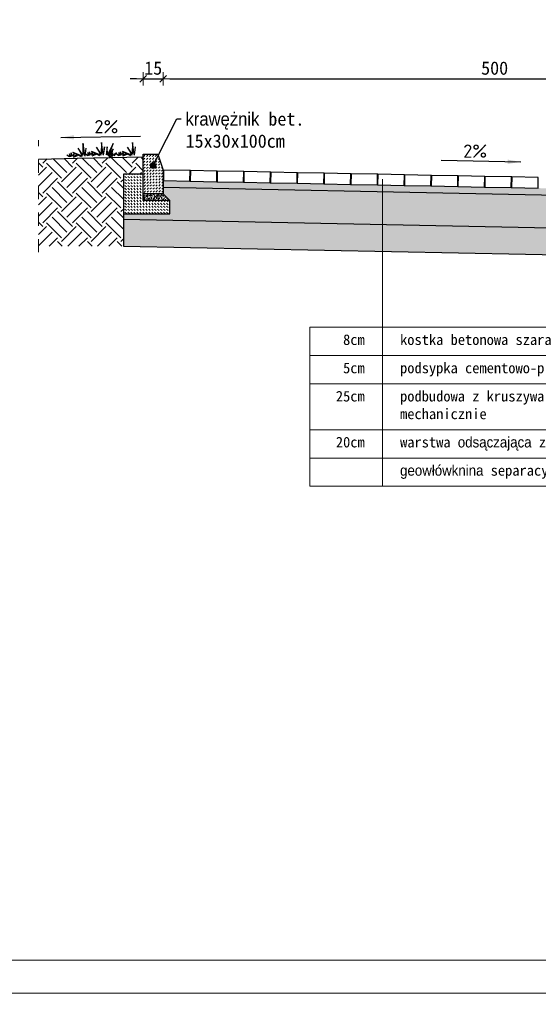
# Model space of a CAD drawing. Header units: millimetres. Extents: x 84 to 770, y 130 to 152.
# Tile 1 of 10: x 90.63 to 94.54, y 133.76 to 141.19. Entities that reach past the tile are written whole.
import ezdxf
from ezdxf import colors
from ezdxf.entities.mleader import LeaderData, LeaderLine
from ezdxf.math import Vec2, Vec3

# ---------------------------------------------------------------- set-up
doc = ezdxf.new("R2010")
doc.units = ezdxf.units.MM
doc.linetypes.add('DASHED2', pattern=[9.525, 6.35, -3.175])
for name, color, linetype, lineweight in [('_k_kreskowanie', 250, 'Continuous', 9), ('_k_tabela', 7, 'Continuous', 13), ('_k_wymiar', 7, 'Continuous', 13), ('DR_wym_strz', 1, 'Continuous', 9), ('kruszywo', 252, 'Continuous', 15), ('Nawierzchnia', 7, 'Continuous', 30), ('odsaczajaca', 40, 'Continuous', 15), ('podsypka', 30, 'Continuous', 15), ('przerywana', 7, 'DASHED2', 9), ('trawka', 3, 'Continuous', 30), ('Wymiary', 7, 'Continuous', 9)]:
    doc.layers.add(name, color=color, linetype=linetype, lineweight=lineweight)
doc.styles.add('GENERATED_STYLE_1', font='MS Gothic.ttf')
doc.styles.add('WYM TECH', font='isocpeur.ttf')
doc.dimstyles.new('normalny', dxfattribs={"dimtxt": 0.1, "dimasz": 0.1, "dimexe": 0.125, "dimexo": 0.3, "dimgap": 0.03, "dimtad": 1, "dimzin": 1, "dimdsep": 46, "dimtxsty": 'GENERATED_STYLE_1', "dimblk": 'KRZYZYK', "dimcen": 0.15, "dimclrd": 1, "dimclre": 1, "dimazin": 0, "dimtfac": 1, "dimtmove": 0, "dimatfit": 3, "dimfxl": 1.25, "dimarcsym": 0})

# ---------------------------------------------------------------- blocks, each defined once
blk = doc.blocks.new('_Dot')
at = {"color": 0, "linetype": 'ByBlock', "lineweight": -2}
blk.add_line((-0.5, 0), (-1, 0), dxfattribs=at)
at = {"color": 0, "linetype": 'ByBlock', "const_width": 0.5}
blk.add_lwpolyline([(-0.25, 0, 1), (0.25, 0, 1)], format="xyb", close=True, dxfattribs=at)
blk = doc.blocks.new('K')
at = {"lineweight": 15}
blk.add_line((-0.5, -0.5), (0.5, 0.5), dxfattribs=at)
at = {"layer": 'DR_wym_strz'}
for p, q in [((0, -1), (0, 1)), ((-1, 0), (1, 0))]:
    blk.add_line(p, q, dxfattribs=at)
blk = doc.blocks.new('KRZYZYK')
blk.add_blockref('K', (0, 0))
blk = doc.blocks.new('*T51')
at = {"layer": 'Defpoints', "color": 8, "linetype": 'ByBlock', "lineweight": 0, "transparency": 16777216}
for p, q in [((0, 0), (3.661, 0)), ((0, 0), (0, -1.2)), ((3.661, 0), (3.661, -1.2)), ((0, -1.2), (3.661, -1.2))]:
    blk.add_line(p, q, dxfattribs=at)
at = {"layer": 'Nawierzchnia', "color": 0, "linetype": 'ByBlock', "lineweight": 5, "transparency": 16777216}
for p, q in [((0.5469, 0), (0.5469, -1.2)), ((0, -0.2133), (3.661, -0.2133)), ((0, -0.4267), (3.661, -0.4267)), ((0, -0.7733), (3.661, -0.7733)), ((0, -0.9867), (3.661, -0.9867))]:
    blk.add_line(p, q, dxfattribs=at)
at = {"layer": 'Nawierzchnia', "color": 0, "transparency": 16777216, "char_height": 0.08, "style": 'GENERATED_STYLE_1'}
for s, insert, width, attachment_point in [('8cm', (0.4135, -0.0533), 0.280203, 3), ('kostka betonowa szara', (0.6802, -0.0533), 2.847507, 1), ('5cm', (0.4135, -0.2667), 0.280203, 3), ('podsypka cementowo-piaskowa', (0.6802, -0.2667), 2.847507, 1), ('25cm', (0.4135, -0.48), 0.280203, 3), ('podbudowa z kruszywa łamanego stabilizowanego mechanicznie ', (0.6802, -0.48), 2.847507, 1), ('warstwa odsączająca z piasku grubego lub pospółki', (0.6802, -0.8267), 2.847507, 1), ('20cm', (0.4135, -0.8267), 0.280203, 3), ('geowłówknina separacyjna', (0.6802, -1.04), 2.847507, 1)]:
    blk.add_mtext(s, dxfattribs=dict(at, insert=insert, width=width, attachment_point=attachment_point))
blk = doc.blocks.new('*D55')
at = {"layer": 'Defpoints', "color": 0, "transparency": 16777216}
for p in [(91.7139, 140.7419), (91.564, 140.1732), (91.7139, 140.0523)]:
    blk.add_point(p, dxfattribs=at)
at = {"layer": 'Wymiary', "color": 1, "lineweight": -2, "transparency": 16777216}
for p, q in [((91.514, 140.7419), (91.464, 140.7419)), ((91.564, 140.7419), (91.7139, 140.7419)), ((91.7639, 140.7419), (91.8139, 140.7419))]:
    blk.add_line(p, q, dxfattribs=at)
at = {"layer": 'Wymiary', "color": 1, "lineweight": -2, "transparency": 16777216, "xscale": 0.05, "yscale": 0.05, "zscale": 0.05}
blk.add_blockref('KRZYZYK', (91.564, 140.7419), dxfattribs=at)
at = {"layer": 'Wymiary', "color": 1, "lineweight": -2, "transparency": 16777216, "xscale": 0.05, "yscale": 0.05, "zscale": 0.05, "rotation": 180}
blk.add_blockref('KRZYZYK', (91.7139, 140.7419), dxfattribs=at)
at = {"layer": 'Wymiary', "color": 0, "transparency": 16777216, "insert": (91.639, 140.8219), "char_height": 0.1, "attachment_point": 5, "style": 'GENERATED_STYLE_1'}
blk.add_mtext('15', dxfattribs=at)
blk = doc.blocks.new('*D56')
at = {"layer": 'Defpoints', "color": 0, "transparency": 16777216}
for p in [(96.714, 140.7419), (91.7139, 140.0523), (96.714, 139.9532)]:
    blk.add_point(p, dxfattribs=at)
at = {"layer": 'Wymiary', "color": 1, "lineweight": -2, "transparency": 16777216}
blk.add_line((91.7639, 140.7419), (96.664, 140.7419), dxfattribs=at)
at = {"layer": 'Wymiary', "color": 1, "lineweight": -2, "transparency": 16777216, "xscale": 0.05, "yscale": 0.05, "zscale": 0.05, "rotation": 180}
blk.add_blockref('KRZYZYK', (91.7139, 140.7419), dxfattribs=at)
at = {"layer": 'Wymiary', "color": 1, "lineweight": -2, "transparency": 16777216, "xscale": 0.05, "yscale": 0.05, "zscale": 0.05}
blk.add_blockref('KRZYZYK', (96.714, 140.7419), dxfattribs=at)
at = {"layer": 'Wymiary', "color": 0, "transparency": 16777216, "insert": (94.214, 140.8219), "char_height": 0.1, "attachment_point": 5, "style": 'GENERATED_STYLE_1'}
blk.add_mtext('500', dxfattribs=at)

msp = doc.modelspace()

# ---------------------------------------------------------------- hatches: boundary and pattern name
at = {"layer": '_k_kreskowanie'}
h = msp.add_hatch(dxfattribs=at)
h.set_pattern_fill('DASH', color=256, scale=0.005, angle=46.145763)
h.set_pattern_definition([(46.145763, (81.737683, 209.343635), (-0.000448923, 0.0224461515), [0.015875, -0.015875])])
h.paths.add_polyline_path([(91.71393, 140.05232), (91.67403, 140.1732), (91.56403, 140.1732), (91.56403, 139.8732), (91.71403, 139.8732)])
h = msp.add_hatch(dxfattribs=at)
h.set_pattern_fill('EARTH', color=256, scale=0.025, angle=45)
h.set_pattern_definition([(45, (-42.32683, 8.09382), (1e-17, 0.2245064), [0.15875, -0.15875]), (45, (-42.36892, 8.13591), (1e-17, 0.2245064), [0.15875, -0.15875]), (45, (-42.41102, 8.17801), (1e-17, 0.2245064), [0.15875, -0.15875]), (135, (-42.41102, 8.20607), (-0.2245064, 1e-17), [0.15875, -0.15875]), (135, (-42.36892, 8.24817), (-0.2245064, 1e-17), [0.15875, -0.15875]), (135, (-42.32683, 8.29026), (-0.2245064, 1e-17), [0.15875, -0.15875])])
h.paths.add_polyline_path([(91.41403, 140.02306), (91.56403, 140.02306), (91.56403, 140.15152), (91.06413, 140.14152), (90.77275, 140.1357), (90.77275, 139.47909), (91.41403, 139.47909), (91.41403, 139.7232)])
h = msp.add_hatch(dxfattribs=at)
h.set_pattern_fill('DASH', color=256, scale=0.005, angle=135)
h.set_pattern_definition([(135, (81.737683, 209.343635), (-0.0224506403, 2e-18), [0.015875, -0.015875])])
h.paths.add_polyline_path([(91.56403, 139.8232), (91.56403, 140.02306), (91.41403, 140.02306), (91.41403, 139.7232), (91.76403, 139.7232), (91.76403, 139.8232)])
at = {"layer": '_k_kreskowanie', "lineweight": 13, "ltscale": 0.5}
h = msp.add_hatch(dxfattribs=at)
h.set_pattern_fill('AR-SAND', color=256, scale=0.0004, angle=90, style=0)
h.set_pattern_definition([(127.5, (81.737683, 209.343635), (-0.0195765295, -0.0006400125), [0, -0.0154432, 0, -0.017272, 0, -0.01651]), (97.5, (81.737683, 209.343635), (-0.028673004, 0.017980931), [0, -0.0083312, 0, -0.0139192, 0, -0.005334]), (57.5, (81.737683, 209.331138), (-5.74874e-05, 0.031639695), [0, -0.00508, 0, -0.018288, 0, -0.023876]), (47.5, (81.737683, 209.331138), (-0.008917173, 0.030542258), [0, -0.00254, 0, -0.0119888, 0, -0.013716])])
h.paths.add_polyline_path([(91.56403, 139.8732), (91.71403, 139.8732), (91.76403, 139.8232), (91.56403, 139.8232)])
at = {"layer": 'kruszywo'}
h = msp.add_hatch(dxfattribs=at)
h.set_pattern_fill('AR-CONC', color=256, scale=0.0007, style=0)
h.set_pattern_definition([(50, (91.53722, 185.02257), (0.12752927, -0.01115736), [0.013335, -0.146685]), (355, (91.53722, 185.02257), (-0.02466998, 0.13373965), [0.010668, -0.117348]), (100.451, (91.54785, 185.02164), (0.10285975, 0.12258168), [0.011333, -0.124663]), (46.1842, (91.53722, 185.05813), (0.18975533, -0.02942963), [0.0200025, -0.2200275]), (96.6356, (91.55304, 185.05568), (0.166183, 0.1731979), [0.0169995, -0.1869945]), (351.184, (91.53722, 185.05813), (0.1661832, 0.1731976), [0.016002, -0.176022]), (21, (91.555, 185.04924), (0.10613042, -0.07158586), [0.013335, -0.146685]), (326, (91.555, 185.04924), (0.04326142, 0.12893158), [0.010668, -0.117348]), (71.4514, (91.56385, 185.04328), (0.14939154, 0.057346), [0.011333, -0.124663]), (37.5, (91.537223, 185.02257), (0.00216202, 0.059188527), [0, -0.1159256, 0, -0.119126, 0, -0.1177925]), (7.5, (91.53722, 185.02257), (0.04677376, 0.0701264), [0, -0.0679196, 0, -0.1132586, 0, -0.0448945]), (327.5, (91.497573, 185.02257), (0.094913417, -0.00401012), [0, -0.04445, 0, -0.138684, 0, -0.184023]), (317.5, (91.47979, 185.02257), (0.10369043, 0.01779854), [0, -0.057785, 0, -0.0921004, 0, -0.130683])])
h.paths.add_polyline_path([(91.41403, 139.7232), (91.41403, 139.67913), (96.6234, 139.57494), (96.6234, 139.58271), (96.67393, 139.63324), (96.67403, 139.81236), (96.67784, 139.8239), (91.714, 139.92318), (91.71403, 139.8732), (91.76403, 139.8232), (91.76403, 139.7232)])
at = {"layer": 'odsaczajaca'}
h = msp.add_hatch(dxfattribs=at)
h.set_pattern_fill('AR-SAND', color=256, scale=0.001, style=0)
h.paths.add_polyline_path([(96.6234, 139.48271), (96.6234, 139.57494), (91.41403, 139.67913), (91.41403, 139.47909), (96.9734, 139.3679), (96.9734, 139.48271)])
at = {"layer": 'podsypka', "ltscale": 2}
h = msp.add_hatch(dxfattribs=at)
h.set_pattern_fill('AR-SAND', color=256, scale=0.0005, angle=-0.5729, style=0)
h.set_pattern_definition([(36.9271, (-1.455963, -6.346967), (-0.0005552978, 0.0244774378), [0, -0.019304, 0, -0.02159, 0, -0.0206375]), (6.9271, (-1.455963, -6.346967), (0.022833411, 0.035614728), [0, -0.010414, 0, -0.017399, 0, -0.0066675]), (326.9271, (-1.471583, -6.34681), (0.03954836, -0.000323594), [0, -0.00635, 0, -0.02286, 0, -0.029845]), (316.9271, (-1.471583, -6.34681), (0.038287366, 0.0107641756), [0, -0.003175, 0, -0.014986, 0, -0.017145])])
h.paths.add_polyline_path([(91.71603, 139.92314), (91.71603, 139.97315), (96.69424, 139.87358), (96.67784, 139.8239)])

# ---------------------------------------------------------------- linework, layer by layer
at = {"layer": '_k_tabela'}
for points in [[(84.44933, 148.68981), (105.44933, 148.68981), (105.44933, 133.83981), (84.44933, 133.83981)], [(85.44933, 148.43981), (105.19933, 148.43981), (105.19933, 134.08981), (85.44933, 134.08981)]]:
    msp.add_lwpolyline(points, close=True, dxfattribs=at)
at = {"layer": '_k_wymiar'}
msp.add_lwpolyline([(91.56403, 140.15152), (90.77275, 140.1357)], dxfattribs=at)
at = {"layer": 'Nawierzchnia'}
for points in [[(91.56403, 140.1732), (91.67403, 140.1732), (91.71393, 140.05232), (91.71403, 139.8732), (91.56403, 139.8732), (91.56403, 140.1732)], [(90.77275, 140.1357), (91.06413, 140.14152), (91.56403, 140.15152)], [(91.56403, 140.02306), (91.41403, 140.02306), (91.41403, 139.7232), (91.76403, 139.7232), (91.76403, 139.8232), (91.56403, 139.8232), (91.56403, 140.02306)], [(91.714, 139.92318), (96.67784, 139.8239)], [(91.76403, 139.8232), (91.71403, 139.8732)], [(91.41403, 139.7232), (91.41403, 139.47909)], [(96.6234, 139.57494), (91.41403, 139.67913)], [(91.41403, 139.47909), (96.9734, 139.3679), (96.9734, 139.48271)]]:
    msp.add_lwpolyline(points, dxfattribs=at)
for points in [[(91.91759, 140.04913), (91.71763, 140.05313), (91.71603, 139.97315), (91.91599, 139.96915)], [(92.11955, 140.04509), (91.91959, 140.04909), (91.91799, 139.96911), (92.11795, 139.96511)], [(92.32151, 140.04105), (92.12155, 140.04505), (92.11995, 139.96507), (92.31991, 139.96107)], [(92.52347, 140.03701), (92.32351, 140.04101), (92.32191, 139.96103), (92.52187, 139.95703)], [(92.72543, 140.03298), (92.52547, 140.03697), (92.52387, 139.95699), (92.72383, 139.95299)], [(92.92739, 140.02894), (92.72743, 140.03294), (92.72583, 139.95295), (92.92579, 139.94895)], [(93.12935, 140.0249), (92.92939, 140.0289), (92.92779, 139.94891), (93.12775, 139.94491)], [(93.33131, 140.02086), (93.13135, 140.02486), (93.12975, 139.94487), (93.32971, 139.94087)], [(93.53326, 140.01682), (93.3333, 140.02082), (93.33171, 139.94083), (93.53167, 139.93683)], [(93.73522, 140.01278), (93.53526, 140.01678), (93.53366, 139.93679), (93.73362, 139.9328)], [(93.93718, 140.00874), (93.73722, 140.01274), (93.73562, 139.93276), (93.93558, 139.92876)], [(94.13914, 140.0047), (93.93918, 140.0087), (93.93758, 139.92872), (94.13754, 139.92472)], [(94.3411, 140.00066), (94.14114, 140.00466), (94.13954, 139.92468), (94.3395, 139.92068)], [(94.54306, 139.99662), (94.3431, 140.00062), (94.3415, 139.92064), (94.54146, 139.91664)]]:
    msp.add_lwpolyline(points, close=True, dxfattribs=at)
at = {"layer": 'Nawierzchnia', "lineweight": 0}
msp.add_lwpolyline([(93.36743, 138.65283), (93.36743, 139.98508)], dxfattribs=at)
at = {"layer": 'przerywana', "ltscale": 0.01}
msp.add_lwpolyline([(90.77275, 139.43255), (90.77275, 140.27828)], dxfattribs=at)
at = {"layer": 'trawka', "linetype": 'Continuous'}
for p, q in [((91.10915, 140.25241), (91.10728, 140.1654)), ((91.1094, 140.25241), (91.10754, 140.1654)), ((91.12268, 140.16272), (91.10915, 140.25241)), ((91.12293, 140.16272), (91.1094, 140.25241)), ((91.24864, 140.26083), (91.24677, 140.17382)), ((91.2489, 140.26083), (91.24703, 140.17382)), ((91.26217, 140.17114), (91.24864, 140.26083)), ((91.26242, 140.17114), (91.2489, 140.26083)), ((91.33663, 140.25461), (91.29443, 140.1654)), ((91.30746, 140.16665), (91.33663, 140.25461)), ((91.48219, 140.26083), (91.48032, 140.17382)), ((91.48244, 140.26083), (91.48057, 140.17382)), ((91.49572, 140.17114), (91.48219, 140.26083)), ((91.49597, 140.17114), (91.48244, 140.26083)), ((91.00742, 140.15308), (90.98667, 140.16648)), ((91.01842, 140.15337), (91.00686, 140.17659)), ((91.00686, 140.17659), (91.00742, 140.15308)), ((91.01997, 140.18235), (91.01842, 140.15337)), ((91.02457, 140.16125), (91.01997, 140.18235)), ((91.04769, 140.18081), (91.02432, 140.16125)), ((91.04795, 140.18081), (91.02457, 140.16125)), ((91.03327, 140.15858), (91.04769, 140.18081)), ((91.06788, 140.16393), (91.03327, 140.15858)), ((91.03352, 140.15858), (91.04795, 140.18081)), ((91.06813, 140.16393), (91.03352, 140.15858)), ((91.03361, 140.1857), (91.0948, 140.15495)), ((91.10391, 140.15704), (91.03361, 140.1857)), ((91.03386, 140.1857), (91.09506, 140.15495)), ((91.10416, 140.15704), (91.03386, 140.1857)), ((91.03764, 140.1515), (91.06788, 140.16393)), ((91.03789, 140.1515), (91.06813, 140.16393)), ((91.07211, 140.21852), (91.10391, 140.15704)), ((91.10728, 140.1654), (91.07211, 140.21852)), ((91.07236, 140.21852), (91.10416, 140.15704)), ((91.10754, 140.1654), (91.07236, 140.21852)), ((91.13061, 140.21922), (91.12244, 140.15737)), ((91.13087, 140.21922), (91.12269, 140.15737)), ((91.14691, 140.1615), (91.12616, 140.1749)), ((91.15791, 140.16179), (91.14635, 140.18501)), ((91.14635, 140.18501), (91.14691, 140.1615)), ((91.15947, 140.19077), (91.15791, 140.16179)), ((91.16407, 140.16968), (91.15947, 140.19077)), ((91.18719, 140.18923), (91.16381, 140.16968)), ((91.18744, 140.18923), (91.16407, 140.16968)), ((91.17276, 140.167), (91.18719, 140.18923)), ((91.20737, 140.17235), (91.17276, 140.167)), ((91.17302, 140.167), (91.18744, 140.18923)), ((91.20762, 140.17235), (91.17302, 140.167)), ((91.1731, 140.19412), (91.2343, 140.16337)), ((91.2434, 140.16547), (91.1731, 140.19412)), ((91.17336, 140.19412), (91.23455, 140.16337)), ((91.24365, 140.16547), (91.17336, 140.19412)), ((91.17713, 140.15992), (91.20737, 140.17235)), ((91.17738, 140.15992), (91.20762, 140.17235)), ((91.2116, 140.22694), (91.2434, 140.16547)), ((91.24677, 140.17382), (91.2116, 140.22694)), ((91.21185, 140.22694), (91.24365, 140.16547)), ((91.24703, 140.17382), (91.21185, 140.22694)), ((91.27011, 140.22764), (91.26193, 140.16579)), ((91.27036, 140.22764), (91.26218, 140.16579)), ((91.29113, 140.22847), (91.28295, 140.16662)), ((91.29443, 140.1654), (91.29113, 140.22847)), ((91.31922, 140.15393), (91.29798, 140.16783)), ((91.29991, 140.16429), (91.31408, 140.14652)), ((91.33735, 140.21309), (91.30746, 140.16665)), ((91.31711, 140.14797), (91.33735, 140.21309)), ((91.31817, 140.17745), (91.31922, 140.15393)), ((91.33023, 140.15422), (91.31817, 140.17745)), ((91.33229, 140.18368), (91.33023, 140.15422)), ((91.3374, 140.16308), (91.33229, 140.18368)), ((91.36076, 140.18214), (91.3374, 140.16308)), ((91.34536, 140.16093), (91.36076, 140.18214)), ((91.38045, 140.1615), (91.35971, 140.1749)), ((91.39146, 140.16179), (91.3799, 140.18501)), ((91.3799, 140.18501), (91.38045, 140.1615)), ((91.39301, 140.19077), (91.39146, 140.16179)), ((91.39761, 140.16968), (91.39301, 140.19077)), ((91.42073, 140.18923), (91.39736, 140.16968)), ((91.42099, 140.18923), (91.39761, 140.16968)), ((91.40631, 140.167), (91.42073, 140.18923)), ((91.44092, 140.17235), (91.40631, 140.167)), ((91.40656, 140.167), (91.42099, 140.18923)), ((91.44117, 140.17235), (91.40656, 140.167)), ((91.40665, 140.19412), (91.46784, 140.16337)), ((91.47694, 140.16547), (91.40665, 140.19412)), ((91.4069, 140.19412), (91.4681, 140.16337)), ((91.4772, 140.16547), (91.4069, 140.19412)), ((91.41068, 140.15992), (91.44092, 140.17235)), ((91.41093, 140.15992), (91.44117, 140.17235)), ((91.44515, 140.22694), (91.47694, 140.16547)), ((91.48032, 140.17382), (91.44515, 140.22694)), ((91.4454, 140.22694), (91.4772, 140.16547)), ((91.48057, 140.17382), (91.4454, 140.22694)), ((91.50365, 140.22764), (91.49548, 140.16579)), ((91.50391, 140.22764), (91.49573, 140.16579))]:
    msp.add_line(p, q, dxfattribs=at)

# ---------------------------------------------------------------- block references
msp.add_blockref('*T51', (92.82056, 138.86617))

# ---------------------------------------------------------------- texts
at = {"layer": 'Wymiary', "char_height": 0.1, "width": 0.2534713, "style": 'WYM TECH'}
for insert, attachment_point in [((91.19577, 140.43019), 1), ((94.15747, 140.24598), 3)]:
    msp.add_mtext('2%', dxfattribs=dict(at, insert=insert, attachment_point=attachment_point))

# ---------------------------------------------------------------- dimensions: what is measured, and where the dimension line sits
at = {"layer": 'Wymiary'}
dim = msp.add_linear_dim(base=(91.71393, 140.74193), p1=(91.56403, 140.1732), p2=(91.71393, 140.05232), text='15', dimstyle='normalny', override={"dimasz": 0.05, "dimexe": 0.05, "dimlfac": 100, "dimse1": 1, "dimse2": 1}, dxfattribs=at)
dim.commit()
dim.dimension.update_dxf_attribs({"geometry": '*D55', "text_midpoint": (91.63898, 140.74193), "dimtype": 160})
dim = msp.add_linear_dim(base=(96.71403, 140.74193), p1=(91.71393, 140.05232), p2=(96.71403, 139.95324), text='500', dimstyle='normalny', override={"dimasz": 0.05, "dimexe": 0.05, "dimlfac": 100, "dimse1": 1, "dimse2": 1, "dimtmove": 1}, dxfattribs=at)
dim.commit()
dim.dimension.update_dxf_attribs({"geometry": '*D56', "text_midpoint": (94.21398, 140.82193)})

# ---------------------------------------------------------------- leaders
at = {"layer": 'Nawierzchnia', "lineweight": 15}
ml = msp.add_multileader_mtext('Standard', dxfattribs=at)
ml.set_content('krawężnik bet. 15x30x100cm', color=256, style='GENERATED_STYLE_1')
ml.set_leader_properties()
ml.set_arrow_properties(name='DOT')
ml.build(insert=Vec2(0, 0))
ml.multileader.update_dxf_attribs({"text_right_attachment_type": 6, "dogleg_length": 0.01, "arrow_head_size": 0.05})
ctx = ml.context
ctx.base_point, ctx.char_height, ctx.arrow_head_size, ctx.landing_gap_size, ctx.plane_origin = Vec3(91.84952, 140.43842), 0.1, 0.05, 0.03333, Vec3(91.63805, 140.08715)
ctx.right_attachment = 6
notes = []
notes.append((ctx, [(0, (1, 1, 0), (91.81618, 140.43842), (1, 0), 0.03333, [(0, [(91.63805, 140.08715)], 0, [])])]))
ctx.mtext.insert, ctx.mtext.width, ctx.mtext.flow_direction = Vec3(91.88285, 140.48842), 1.4875651, 5
at = {"layer": 'Wymiary'}
for points in [[(90.94116, 140.29795), (91.5437, 140.31)], [(94.41208, 140.11374), (93.80954, 140.12579)]]:
    msp.add_leader(points, dimstyle='normalny', dxfattribs=at)
for ctx, leaders in notes:
    for number, flags, end, landing, length, lines in leaders:
        leader = LeaderData()
        leader.index, (leader.has_last_leader_line, leader.has_dogleg_vector, leader.attachment_direction) = number, flags
        leader.last_leader_point, leader.dogleg_vector, leader.dogleg_length = Vec3(end), Vec3(landing), length
        for number, points, colour, breaks in lines:
            line = LeaderLine()
            line.index, line.vertices, line.color, line.breaks = number, Vec3.list(points), colors.encode_raw_color(colour), breaks
            leader.lines.append(line)
        ctx.leaders.append(leader)

doc.saveas('drawing.dxf')
